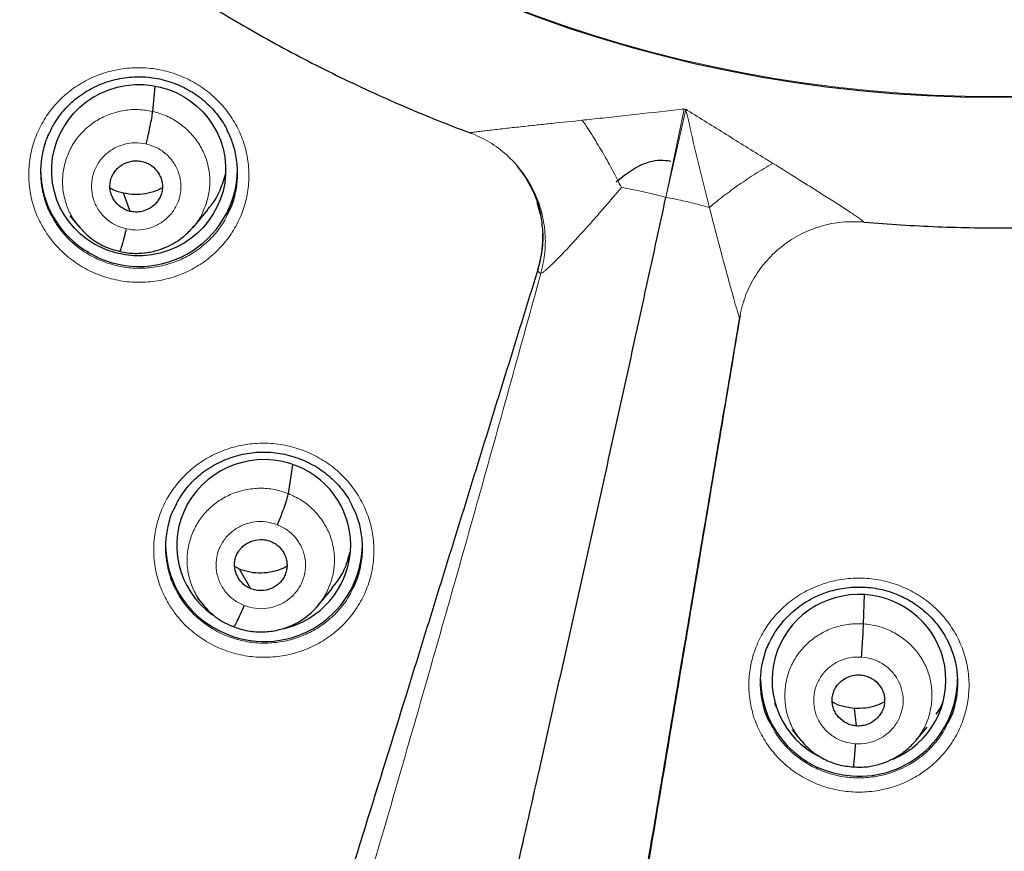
# Model space of a CAD drawing. Header units: millimetres. Extents: x 8 to 2385, y 12 to 2606.
# Tile 106 of 156: x 1042 to 1059, y 1826 to 1840. Entities that reach past the tile are written whole.
import ezdxf

# ---------------------------------------------------------------- set-up
doc = ezdxf.new("R2010")
doc.units = ezdxf.units.MM

msp = doc.modelspace()

# ---------------------------------------------------------------- linework, layer by layer
at = {"color": 7, "linetype": 'Continuous', "lineweight": 30}
for p, q in [((1044.79, 1838.882), (1044.829, 1839.315)), ((1050.258, 1838.516), (1050.279, 1838.509)), ((1052.79, 1837.665), (1052.938, 1837.787)), ((1051.48, 1837.105), (1051.427, 1837.313)), ((1043.36, 1837.082), (1043.512, 1836.898)), ((1045.492, 1836.886), (1045.738, 1837.184)), ((1051.481, 1837.115), (1051.485, 1837.095)), ((1043.504, 1836.907), (1043.521, 1836.89)), ((1043.523, 1836.893), (1043.517, 1836.901)), ((1045.488, 1836.89), (1045.465, 1836.865)), ((1051.437, 1836.153), (1051.438, 1836.157)), ((1047.131, 1832.285), (1047.207, 1832.782)), ((1046.289, 1830.98), (1046.204, 1831.024)), ((1046.484, 1830.641), (1046.289, 1830.98)), ((1047.64, 1830.35), (1047.886, 1830.648)), ((1045.558, 1830.488), (1045.664, 1830.36)), ((1057.058, 1830.036), (1057.072, 1830.541)), ((1055.523, 1828.668), (1055.556, 1828.595)), ((1056.937, 1828.273), (1056.901, 1828.576)), ((1057.96, 1828.021), (1058.154, 1828.255)), ((1055.824, 1828.207), (1055.977, 1828.022)), ((1057.976, 1828.04), (1057.958, 1828.022))]:
    msp.add_line(p, q, dxfattribs=at)
at = {"color": 252, "linetype": 'Continuous', "lineweight": 0}
for p, q in [((1053.647, 1837.399), (1053.963, 1838.924)), ((1053.647, 1837.399), (1053.99, 1838.918)), ((1053.963, 1838.924), (1053.977, 1838.923)), ((1053.99, 1838.918), (1053.977, 1838.923)), ((1050.267, 1838.514), (1050.258, 1838.517)), ((1057.062, 1836.974), (1057.064, 1836.974)), ((1043.545, 1836.865), (1043.523, 1836.893)), ((1044.217, 1836.463), (1044.069, 1836.512)), ((1051.436, 1836.165), (1051.436, 1836.173)), ((1051.436, 1836.172), (1051.436, 1836.173)), ((1051.436, 1836.172), (1051.436, 1836.165)), ((1051.436, 1836.165), (1051.437, 1836.153)), ((1051.438, 1836.157), (1051.439, 1836.149))]:
    msp.add_line(p, q, dxfattribs=at)
at = {"color": 7, "linetype": 'Continuous', "lineweight": 30, "flags": 128}
msp.add_lwpolyline([(1044.402, 1837.156), (1044.336, 1837.332), (1044.284, 1837.471)], dxfattribs=at)
at = {"color": 7, "linetype": 'Continuous', "lineweight": 30}
for centre, radius, start, end in [((1059.33, 1862.229), 23.103, 180.848, 359.152), ((1044.517, 1837.886), 1.663, 180.1987, 239.7164), ((1044.555, 1837.905), 1.699, 238.9438, 359.1498), ((1046.679, 1831.413), 1.669, 181.5997, 248.714), ((1046.715, 1831.427), 1.696, 247.7747, 359.2437), ((1056.96, 1829.09), 1.68, 180.4373, 266.6232), ((1056.993, 1829.094), 1.687, 265.5238, 359.4171)]:
    msp.add_arc(centre, radius, start, end, dxfattribs=at)
at = {"color": 252, "linetype": 'Continuous', "lineweight": 0}
for centre, radius, start, end in [((1059.329, 1862.269), 23.129, 185.2412, 354.9605), ((1059.81, 1862.9), 45.011, 269.5889, 349.5516), ((1049.588, 1836.712), 1.935, 343.0853, 11.4052)]:
    msp.add_arc(centre, radius, start, end, dxfattribs=at)
at = {"color": 7, "linetype": 'Continuous', "lineweight": 30}
msp.add_ellipse((1044.547, 1837.869), major_axis=(1.486, 0.226), ratio=0.983473, dxfattribs=at)
for centre, major_axis, ratio, start_param, end_param in [((1046.705, 1831.392), (1.489, 0.196), 0.985086, 1.055824, 3.95533), ((1046.705, 1831.392), (1.489, 0.196), 0.985086, 4.810866, 7.339009), ((1056.979, 1829.063), (1.5, 0.045), 0.987065, 1.471019, 4.214679), ((1056.979, 1829.063), (1.5, 0.045), 0.987065, 5.085835, 7.754204)]:
    msp.add_ellipse(centre, major_axis=major_axis, ratio=ratio, start_param=start_param, end_param=end_param, dxfattribs=at)
for points, knots in [([(1034.22, 1857.761), (1034.248, 1857.598), (1034.312, 1857.23), (1034.429, 1856.66), (1034.569, 1856.052), (1034.725, 1855.448), (1034.896, 1854.847), (1035.082, 1854.251), (1035.283, 1853.66), (1035.5, 1853.073), (1035.731, 1852.492), (1035.976, 1851.917), (1036.236, 1851.349), (1036.511, 1850.786), (1036.8, 1850.231), (1037.102, 1849.683), (1037.419, 1849.142), (1037.749, 1848.61), (1038.093, 1848.085), (1038.449, 1847.57), (1038.819, 1847.063), (1039.202, 1846.565), (1039.597, 1846.077), (1040.004, 1845.599), (1040.423, 1845.13), (1040.854, 1844.673), (1041.297, 1844.225), (1041.75, 1843.789), (1042.215, 1843.364), (1042.69, 1842.951), (1043.176, 1842.549), (1043.672, 1842.16), (1044.177, 1841.782), (1044.692, 1841.417), (1045.216, 1841.065), (1045.749, 1840.726), (1046.29, 1840.4), (1046.839, 1840.087), (1047.396, 1839.788), (1047.961, 1839.503), (1048.532, 1839.231), (1049.111, 1838.974), (1049.685, 1838.734), (1050.07, 1838.587), (1050.257, 1838.516)], [0, 0, 0, 0, 0.019059, 0.043002, 0.066946, 0.09089, 0.114834, 0.138778, 0.162723, 0.186668, 0.210614, 0.23456, 0.258507, 0.282454, 0.306402, 0.330351, 0.3543, 0.37825, 0.4022, 0.426151, 0.450103, 0.474056, 0.498009, 0.521963, 0.545918, 0.569873, 0.593829, 0.617786, 0.641744, 0.665702, 0.689661, 0.713621, 0.737582, 0.761543, 0.785505, 0.809467, 0.833431, 0.857394, 0.881359, 0.905324, 0.92929, 0.953256, 0.977222, 1, 1, 1, 1]), ([(1057.064, 1836.973), (1057.066, 1836.972), (1057.279, 1836.951), (1057.704, 1836.923), (1058.338, 1836.889), (1058.973, 1836.873), (1059.608, 1836.872), (1060.242, 1836.887), (1060.877, 1836.917), (1061.51, 1836.963), (1062.142, 1837.024), (1062.772, 1837.1), (1063.4, 1837.192), (1064.025, 1837.3), (1064.648, 1837.422), (1065.267, 1837.56), (1065.883, 1837.713), (1066.494, 1837.881), (1067.101, 1838.064), (1067.703, 1838.262), (1068.3, 1838.475), (1068.891, 1838.702), (1069.477, 1838.943), (1070.056, 1839.199), (1070.628, 1839.469), (1071.194, 1839.752), (1071.752, 1840.05), (1072.302, 1840.361), (1072.844, 1840.685), (1073.378, 1841.023), (1073.903, 1841.374), (1074.419, 1841.737), (1074.926, 1842.113), (1075.423, 1842.501), (1075.91, 1842.901), (1076.387, 1843.313), (1076.853, 1843.737), (1077.308, 1844.172), (1077.752, 1844.618), (1078.184, 1845.074), (1078.605, 1845.541), (1079.014, 1846.018), (1079.41, 1846.505), (1079.794, 1847.002), (1080.166, 1847.508), (1080.524, 1848.023), (1080.869, 1848.546), (1081.201, 1849.078), (1081.519, 1849.617), (1081.824, 1850.165), (1082.114, 1850.719), (1082.39, 1851.281), (1082.652, 1851.849), (1082.9, 1852.423), (1083.132, 1853.003), (1083.35, 1853.589), (1083.554, 1854.18), (1083.742, 1854.775), (1083.914, 1855.375), (1084.072, 1855.979), (1084.214, 1856.587), (1084.336, 1857.169), (1084.403, 1857.549), (1084.433, 1857.724)], [0, 0, 0, 0, 0.000196, 0.016906, 0.033617, 0.050328, 0.06704, 0.083751, 0.100462, 0.117173, 0.133884, 0.150595, 0.167306, 0.184017, 0.200728, 0.217438, 0.234149, 0.250859, 0.267569, 0.284279, 0.300988, 0.317698, 0.334407, 0.351115, 0.367824, 0.384532, 0.401239, 0.417946, 0.434653, 0.45136, 0.468066, 0.484771, 0.501476, 0.518181, 0.534885, 0.551589, 0.568292, 0.584995, 0.601697, 0.618399, 0.6351, 0.6518, 0.668501, 0.6852, 0.701899, 0.718598, 0.735296, 0.751994, 0.768691, 0.785388, 0.802084, 0.81878, 0.835475, 0.85217, 0.868864, 0.885558, 0.902252, 0.918945, 0.935638, 0.952331, 0.969023, 0.985715, 1, 1, 1, 1]), ([(1014.173, 1850.112), (1014.198, 1850.023), (1014.297, 1849.662), (1014.486, 1849.032), (1014.741, 1848.224), (1015.012, 1847.42), (1015.298, 1846.621), (1015.598, 1845.828), (1015.914, 1845.04), (1016.244, 1844.258), (1016.589, 1843.482), (1016.948, 1842.713), (1017.322, 1841.95), (1017.709, 1841.194), (1018.111, 1840.445), (1018.527, 1839.703), (1018.956, 1838.969), (1019.4, 1838.243), (1019.856, 1837.525), (1020.326, 1836.815), (1020.809, 1836.114), (1021.306, 1835.422), (1021.815, 1834.738), (1022.336, 1834.064), (1022.871, 1833.4), (1023.417, 1832.745), (1023.976, 1832.1), (1024.547, 1831.466), (1025.129, 1830.841), (1025.723, 1830.228), (1026.328, 1829.625), (1026.945, 1829.033), (1027.572, 1828.453), (1028.211, 1827.883), (1028.86, 1827.326), (1029.519, 1826.78), (1030.188, 1826.246), (1030.867, 1825.724), (1031.555, 1825.215), (1032.254, 1824.718), (1032.961, 1824.234), (1033.677, 1823.762), (1034.402, 1823.304), (1035.135, 1822.858), (1035.877, 1822.426), (1036.626, 1822.008), (1037.383, 1821.603), (1038.148, 1821.211), (1038.92, 1820.834), (1039.698, 1820.47), (1040.484, 1820.121), (1041.276, 1819.786), (1042.074, 1819.465), (1042.877, 1819.158), (1043.687, 1818.866), (1044.501, 1818.589), (1045.256, 1818.346), (1045.74, 1818.202), (1045.95, 1818.14)], [0, 0, 0, 0, 0.005926, 0.024077, 0.042228, 0.060378, 0.078529, 0.09668, 0.114831, 0.132982, 0.151133, 0.169284, 0.187435, 0.205587, 0.223738, 0.241889, 0.260041, 0.278193, 0.296344, 0.314496, 0.332648, 0.3508, 0.368952, 0.387104, 0.405257, 0.423409, 0.441562, 0.459714, 0.477867, 0.49602, 0.514172, 0.532325, 0.550478, 0.568632, 0.586785, 0.604938, 0.623092, 0.641245, 0.659399, 0.677552, 0.695706, 0.71386, 0.732014, 0.750168, 0.768322, 0.786477, 0.804631, 0.822785, 0.84094, 0.859094, 0.877249, 0.895404, 0.913558, 0.931713, 0.949868, 0.968023, 0.986178, 1, 1, 1, 1]), ([(1051.809, 1816.804), (1051.882, 1816.792), (1052.238, 1816.732), (1052.88, 1816.639), (1053.735, 1816.527), (1054.591, 1816.431), (1055.45, 1816.351), (1056.309, 1816.286), (1057.17, 1816.236), (1058.032, 1816.202), (1058.894, 1816.184), (1059.756, 1816.181), (1060.618, 1816.193), (1061.48, 1816.221), (1062.341, 1816.265), (1063.202, 1816.324), (1064.06, 1816.399), (1064.918, 1816.489), (1065.773, 1816.595), (1066.627, 1816.716), (1067.478, 1816.852), (1068.326, 1817.003), (1069.172, 1817.17), (1070.014, 1817.352), (1070.852, 1817.55), (1071.687, 1817.762), (1072.518, 1817.989), (1073.344, 1818.231), (1074.165, 1818.488), (1074.982, 1818.76), (1075.793, 1819.047), (1076.599, 1819.348), (1077.4, 1819.663), (1078.194, 1819.993), (1078.982, 1820.337), (1079.763, 1820.695), (1080.537, 1821.068), (1081.305, 1821.454), (1082.065, 1821.854), (1082.817, 1822.267), (1083.562, 1822.694), (1084.298, 1823.135), (1085.026, 1823.588), (1085.746, 1824.055), (1086.456, 1824.534), (1087.158, 1825.026), (1087.85, 1825.531), (1088.533, 1826.048), (1089.206, 1826.578), (1089.869, 1827.119), (1090.521, 1827.672), (1091.164, 1828.237), (1091.795, 1828.813), (1092.416, 1829.401), (1093.025, 1830), (1093.624, 1830.609), (1094.211, 1831.23), (1094.786, 1831.86), (1095.349, 1832.501), (1095.9, 1833.152), (1096.439, 1833.813), (1096.966, 1834.484), (1097.479, 1835.163), (1097.98, 1835.852), (1098.469, 1836.55), (1098.944, 1837.257), (1099.405, 1837.972), (1099.853, 1838.695), (1100.288, 1839.426), (1100.709, 1840.165), (1101.116, 1840.911), (1101.509, 1841.665), (1101.888, 1842.425), (1102.253, 1843.192), (1102.603, 1843.966), (1102.939, 1844.746), (1103.26, 1845.531), (1103.566, 1846.323), (1103.857, 1847.119), (1104.134, 1847.921), (1104.395, 1848.728), (1104.591, 1849.366), (1104.695, 1849.736), (1104.723, 1849.835)], [0, 0, 0, 0, 0.003229, 0.015789, 0.02835, 0.040911, 0.053472, 0.066033, 0.078594, 0.091155, 0.103716, 0.116277, 0.128838, 0.141399, 0.15396, 0.166521, 0.179082, 0.191643, 0.204204, 0.216765, 0.229326, 0.241887, 0.254448, 0.267009, 0.27957, 0.292131, 0.304692, 0.317252, 0.329813, 0.342374, 0.354935, 0.367495, 0.380056, 0.392617, 0.405177, 0.417738, 0.430298, 0.442859, 0.455419, 0.467979, 0.48054, 0.4931, 0.50566, 0.51822, 0.53078, 0.54334, 0.5559, 0.56846, 0.58102, 0.593579, 0.606139, 0.618699, 0.631258, 0.643818, 0.656377, 0.668936, 0.681496, 0.694055, 0.706614, 0.719173, 0.731732, 0.744291, 0.75685, 0.769409, 0.781968, 0.794526, 0.807085, 0.819643, 0.832202, 0.84476, 0.857319, 0.869877, 0.882435, 0.894993, 0.907552, 0.92011, 0.932668, 0.945226, 0.957784, 0.970341, 0.982899, 0.995457, 1, 1, 1, 1]), ([(1043.037, 1838.573), (1043.053, 1838.606), (1043.095, 1838.687), (1043.177, 1838.806), (1043.278, 1838.931), (1043.391, 1839.043), (1043.515, 1839.144), (1043.648, 1839.233), (1043.791, 1839.31), (1043.942, 1839.375), (1044.099, 1839.425), (1044.261, 1839.46), (1044.424, 1839.479), (1044.587, 1839.483), (1044.749, 1839.472), (1044.908, 1839.445), (1045.066, 1839.404), (1045.22, 1839.348), (1045.368, 1839.277), (1045.509, 1839.194), (1045.641, 1839.098), (1045.762, 1838.99), (1045.871, 1838.872), (1045.966, 1838.745), (1046.034, 1838.641), (1046.064, 1838.577), (1046.072, 1838.561)], [0, 0, 0, 0, 0.030253, 0.074455, 0.118168, 0.161215, 0.203879, 0.246968, 0.290555, 0.334481, 0.378553, 0.422521, 0.4662, 0.509479, 0.552238, 0.595104, 0.638364, 0.681933, 0.725689, 0.769471, 0.813112, 0.856508, 0.899534, 0.942448, 0.985804, 1, 1, 1, 1]), ([(1044.678, 1838.321), (1044.684, 1838.35), (1044.698, 1838.408), (1044.724, 1838.525), (1044.754, 1838.665), (1044.775, 1838.78), (1044.787, 1838.849), (1044.789, 1838.871), (1044.79, 1838.882)], [0, 0, 0, 0, 0.126535, 0.251799, 0.500759, 0.749307, 0.874087, 1, 1, 1, 1]), ([(1043.039, 1838.576), (1043.024, 1838.55), (1042.962, 1838.443), (1042.897, 1838.234), (1042.851, 1837.959), (1042.854, 1837.679), (1042.907, 1837.404), (1042.975, 1837.206), (1043.031, 1837.106), (1043.041, 1837.088)], [0, 0, 0, 0, 0.05813, 0.238685, 0.419067, 0.599448, 0.779658, 0.959867, 1, 1, 1, 1]), ([(1046.076, 1837.098), (1046.103, 1837.151), (1046.173, 1837.288), (1046.234, 1837.528), (1046.263, 1837.806), (1046.239, 1838.085), (1046.178, 1838.343), (1046.103, 1838.496), (1046.07, 1838.565)], [0, 0, 0, 0, 0.117907, 0.301091, 0.484274, 0.667319, 0.850364, 1, 1, 1, 1]), ([(1044.402, 1837.156), (1044.373, 1837.164), (1044.316, 1837.181), (1044.214, 1837.242), (1044.132, 1837.329), (1044.078, 1837.433), (1044.054, 1837.517), (1044.048, 1837.603), (1044.06, 1837.689), (1044.088, 1837.772), (1044.132, 1837.847), (1044.192, 1837.912), (1044.286, 1837.981), (1044.399, 1838.024), (1044.518, 1838.035), (1044.577, 1838.024), (1044.606, 1838.019)], [0, 0, 0, 0, 0.062683, 0.125228, 0.25021, 0.312845, 0.375204, 0.43753, 0.499992, 0.562456, 0.624788, 0.687152, 0.749789, 0.87477, 0.937315, 1, 1, 1, 1]), ([(1044.606, 1838.019), (1044.635, 1838.011), (1044.692, 1837.995), (1044.794, 1837.933), (1044.876, 1837.846), (1044.93, 1837.743), (1044.954, 1837.659), (1044.96, 1837.572), (1044.948, 1837.486), (1044.92, 1837.404), (1044.876, 1837.328), (1044.816, 1837.264), (1044.722, 1837.194), (1044.608, 1837.152), (1044.49, 1837.141), (1044.431, 1837.151), (1044.402, 1837.156)], [0, 0, 0, 0, 0.062683, 0.125228, 0.25021, 0.312845, 0.375204, 0.43753, 0.499991, 0.562455, 0.624787, 0.687151, 0.749788, 0.87477, 0.937315, 1, 1, 1, 1]), ([(1051.068, 1837.947), (1051.082, 1837.931), (1051.13, 1837.877), (1051.201, 1837.777), (1051.279, 1837.651), (1051.344, 1837.525), (1051.397, 1837.403), (1051.438, 1837.287), (1051.465, 1837.191), (1051.477, 1837.136), (1051.481, 1837.115)], [0, 0, 0, 0, 0.063719, 0.220582, 0.373455, 0.521397, 0.663081, 0.796961, 0.921803, 1, 1, 1, 1]), ([(1052.938, 1837.787), (1052.982, 1837.82), (1053.073, 1837.884), (1053.22, 1837.963), (1053.379, 1838.021), (1053.553, 1838.052), (1053.67, 1838.035), (1053.73, 1838.026)], [0, 0, 0, 0, 0.194665, 0.391628, 0.58669, 0.788544, 1, 1, 1, 1]), ([(1045.733, 1837.188), (1045.755, 1837.212), (1045.847, 1837.311), (1045.96, 1837.52), (1046.019, 1837.712), (1046.048, 1837.807)], [0, 0, 0, 0, 0.137602, 0.572315, 1, 1, 1, 1]), ([(1044.284, 1837.471), (1044.222, 1837.487), (1044.141, 1837.507), (1044.07, 1837.55), (1044.054, 1837.56)], [0, 0, 0, 0, 0.76707, 1, 1, 1, 1]), ([(1044.956, 1837.564), (1044.92, 1837.546), (1044.828, 1837.498), (1044.665, 1837.457), (1044.473, 1837.438), (1044.347, 1837.46), (1044.284, 1837.471)], [0, 0, 0, 0, 0.174803, 0.450188, 0.724785, 1, 1, 1, 1]), ([(1048.549, 1814.833), (1048.689, 1815.429), (1048.968, 1816.622), (1049.387, 1818.423), (1049.805, 1820.231), (1050.222, 1822.045), (1050.637, 1823.861), (1051.049, 1825.678), (1051.447, 1827.443), (1051.831, 1829.155), (1052.201, 1830.813), (1052.568, 1832.47), (1052.932, 1834.121), (1053.292, 1835.766), (1053.529, 1836.855), (1053.647, 1837.399)], [0, 0, 0, 0, 0.080062, 0.160166, 0.240259, 0.32034, 0.40043, 0.480459, 0.560377, 0.633581, 0.706792, 0.780071, 0.853439, 0.926789, 1, 1, 1, 1]), ([(1051.48, 1837.104), (1051.496, 1837.007), (1051.531, 1836.802), (1051.517, 1836.48), (1051.464, 1836.265), (1051.438, 1836.157)], [0, 0, 0, 0, 0.306608, 0.653304, 1, 1, 1, 1]), ([(1043.521, 1836.89), (1043.564, 1836.842), (1043.654, 1836.741), (1043.824, 1836.619), (1044.015, 1836.519), (1044.154, 1836.484), (1044.223, 1836.467)], [0, 0, 0, 0, 0.2299689, 0.4875277, 0.7439706, 1, 1, 1, 1]), ([(1044.223, 1836.466), (1044.267, 1836.457), (1044.353, 1836.439), (1044.521, 1836.428), (1044.715, 1836.443), (1044.922, 1836.496), (1045.096, 1836.57), (1045.237, 1836.655), (1045.347, 1836.742), (1045.43, 1836.822), (1045.474, 1836.874), (1045.494, 1836.897)], [0, 0, 0, 0, 0.0957193, 0.1866843, 0.3550033, 0.505871, 0.6392731, 0.7552187, 0.8538539, 0.9353817, 1, 1, 1, 1]), ([(1044.33, 1836.855), (1044.316, 1836.798), (1044.289, 1836.684), (1044.254, 1836.556), (1044.231, 1836.481), (1044.226, 1836.475), (1044.224, 1836.474)], [0, 0, 0, 0, 0.289428, 0.582095, 0.874806, 1, 1, 1, 1]), ([(1051.518, 1836.73), (1051.52, 1836.745), (1051.522, 1836.763), (1051.52, 1836.782), (1051.519, 1836.786)], [0, 0, 0, 0, 0.775146, 1, 1, 1, 1]), ([(1051.437, 1836.153), (1051.057, 1834.928), (1050.299, 1832.476), (1049.069, 1828.507), (1047.753, 1824.264), (1046.816, 1821.251), (1046.351, 1819.753)], [0, 0, 0, 0, 0.223519, 0.447046, 0.72523, 1, 1, 1, 1]), ([(1054.927, 1835.362), (1054.715, 1834.099), (1054.292, 1831.571), (1053.606, 1827.479), (1052.871, 1823.1), (1052.348, 1819.988), (1052.088, 1818.439)], [0, 0, 0, 0, 0.223343, 0.446693, 0.724658, 1, 1, 1, 1]), ([(1045.192, 1832.093), (1045.209, 1832.127), (1045.252, 1832.209), (1045.334, 1832.33), (1045.436, 1832.454), (1045.549, 1832.566), (1045.673, 1832.667), (1045.806, 1832.755), (1045.949, 1832.832), (1046.101, 1832.896), (1046.258, 1832.946), (1046.419, 1832.981), (1046.582, 1833), (1046.745, 1833.004), (1046.907, 1832.992), (1047.067, 1832.966), (1047.224, 1832.924), (1047.378, 1832.868), (1047.526, 1832.798), (1047.667, 1832.715), (1047.799, 1832.619), (1047.919, 1832.511), (1048.028, 1832.394), (1048.123, 1832.267), (1048.191, 1832.163), (1048.221, 1832.099), (1048.228, 1832.084)], [0, 0, 0, 0, 0.031518, 0.075687, 0.119363, 0.162371, 0.204989, 0.248025, 0.291558, 0.335425, 0.379436, 0.423336, 0.466943, 0.510145, 0.552826, 0.595616, 0.638805, 0.682306, 0.725998, 0.769721, 0.813304, 0.856644, 0.899619, 0.942488, 0.985805, 1, 1, 1, 1]), ([(1046.944, 1831.748), (1046.966, 1831.804), (1047.012, 1831.915), (1047.071, 1832.078), (1047.116, 1832.213), (1047.126, 1832.261), (1047.131, 1832.285)], [0, 0, 0, 0, 0.251684, 0.500905, 0.7493, 1, 1, 1, 1]), ([(1045.194, 1832.096), (1045.18, 1832.071), (1045.118, 1831.966), (1045.054, 1831.759), (1045.007, 1831.484), (1045.009, 1831.204), (1045.063, 1830.931), (1045.13, 1830.733), (1045.186, 1830.633), (1045.197, 1830.614)], [0, 0, 0, 0, 0.055362, 0.236396, 0.417226, 0.598056, 0.778633, 0.959209, 1, 1, 1, 1]), ([(1048.233, 1830.627), (1048.26, 1830.679), (1048.329, 1830.814), (1048.389, 1831.052), (1048.419, 1831.33), (1048.396, 1831.608), (1048.335, 1831.865), (1048.26, 1832.018), (1048.226, 1832.087)], [0, 0, 0, 0, 0.1149105, 0.2986671, 0.4824231, 0.6659923, 0.8495603, 1, 1, 1, 1]), ([(1046.484, 1830.641), (1046.457, 1830.653), (1046.403, 1830.678), (1046.313, 1830.754), (1046.245, 1830.852), (1046.209, 1830.963), (1046.198, 1831.049), (1046.206, 1831.135), (1046.232, 1831.219), (1046.273, 1831.295), (1046.329, 1831.363), (1046.398, 1831.418), (1046.502, 1831.472), (1046.621, 1831.497), (1046.74, 1831.489), (1046.796, 1831.471), (1046.825, 1831.461)], [0, 0, 0, 0, 0.062684, 0.125227, 0.250207, 0.312844, 0.375207, 0.437538, 0.500001, 0.562465, 0.624794, 0.687158, 0.749794, 0.874774, 0.937316, 1, 1, 1, 1]), ([(1046.825, 1831.461), (1046.852, 1831.449), (1046.905, 1831.424), (1046.996, 1831.348), (1047.064, 1831.25), (1047.1, 1831.139), (1047.111, 1831.053), (1047.102, 1830.967), (1047.077, 1830.883), (1047.036, 1830.806), (1046.98, 1830.739), (1046.911, 1830.684), (1046.806, 1830.63), (1046.688, 1830.605), (1046.569, 1830.612), (1046.512, 1830.631), (1046.484, 1830.641)], [0, 0, 0, 0, 0.062684, 0.125226, 0.250206, 0.312843, 0.375206, 0.437537, 0.5, 0.562463, 0.624793, 0.687156, 0.749793, 0.874773, 0.937316, 1, 1, 1, 1]), ([(1047.88, 1830.652), (1047.915, 1830.693), (1048.017, 1830.811), (1048.127, 1831.022), (1048.174, 1831.196), (1048.195, 1831.273)], [0, 0, 0, 0, 0.228193, 0.662089, 1, 1, 1, 1]), ([(1047.105, 1831.028), (1047.082, 1831.015), (1047.003, 1830.971), (1046.853, 1830.93), (1046.663, 1830.907), (1046.47, 1830.919), (1046.35, 1830.96), (1046.289, 1830.98)], [0, 0, 0, 0, 0.095389, 0.321952, 0.548231, 0.773861, 1, 1, 1, 1]), ([(1055.458, 1829.759), (1055.476, 1829.794), (1055.519, 1829.875), (1055.602, 1829.995), (1055.704, 1830.118), (1055.819, 1830.232), (1055.944, 1830.336), (1056.08, 1830.427), (1056.224, 1830.505), (1056.373, 1830.568), (1056.528, 1830.617), (1056.686, 1830.651), (1056.848, 1830.67), (1057.012, 1830.674), (1057.177, 1830.664), (1057.34, 1830.638), (1057.499, 1830.597), (1057.652, 1830.541), (1057.798, 1830.472), (1057.936, 1830.39), (1058.065, 1830.295), (1058.186, 1830.187), (1058.297, 1830.069), (1058.394, 1829.94), (1058.463, 1829.836), (1058.493, 1829.773), (1058.5, 1829.758)], [0, 0, 0, 0, 0.032078, 0.07507, 0.11843, 0.162071, 0.20587, 0.249656, 0.29327, 0.336606, 0.379533, 0.422265, 0.465383, 0.508827, 0.552473, 0.596165, 0.63973, 0.683068, 0.726044, 0.768669, 0.811659, 0.855114, 0.898884, 0.942782, 0.98655, 1, 1, 1, 1]), ([(1045.657, 1830.368), (1045.693, 1830.326), (1045.766, 1830.243), (1045.894, 1830.138), (1046.034, 1830.049), (1046.135, 1830.009), (1046.186, 1829.988)], [0, 0, 0, 0, 0.251039, 0.501267, 0.750728, 1, 1, 1, 1]), ([(1046.186, 1829.988), (1046.233, 1829.971), (1046.325, 1829.937), (1046.509, 1829.9), (1046.727, 1829.891), (1046.966, 1829.928), (1047.17, 1829.996), (1047.338, 1830.084), (1047.47, 1830.179), (1047.572, 1830.27), (1047.626, 1830.333), (1047.65, 1830.361)], [0, 0, 0, 0, 0.093311, 0.182201, 0.347421, 0.496585, 0.629565, 0.746358, 0.847029, 0.931545, 1, 1, 1, 1]), ([(1046.365, 1830.354), (1046.342, 1830.3), (1046.296, 1830.192), (1046.238, 1830.071), (1046.2, 1830.001), (1046.192, 1829.997), (1046.189, 1829.996)], [0, 0, 0, 0, 0.289275, 0.581675, 0.874128, 1, 1, 1, 1]), ([(1057.023, 1829.464), (1057.027, 1829.525), (1057.036, 1829.645), (1057.047, 1829.818), (1057.055, 1829.962), (1057.057, 1830.011), (1057.058, 1830.036)], [0, 0, 0, 0, 0.251718, 0.50092, 0.749289, 1, 1, 1, 1]), ([(1055.448, 1828.322), (1055.437, 1828.343), (1055.379, 1828.445), (1055.319, 1828.648), (1055.275, 1828.923), (1055.28, 1829.204), (1055.338, 1829.476), (1055.4, 1829.665), (1055.455, 1829.754), (1055.46, 1829.763)], [0, 0, 0, 0, 0.047051, 0.233554, 0.420044, 0.606534, 0.792852, 0.97917, 1, 1, 1, 1]), ([(1058.5, 1829.765), (1058.538, 1829.68), (1058.615, 1829.509), (1058.674, 1829.235), (1058.687, 1828.956), (1058.648, 1828.679), (1058.588, 1828.464), (1058.527, 1828.351), (1058.51, 1828.32)], [0, 0, 0, 0, 0.185946, 0.371892, 0.557772, 0.743652, 0.929323, 1, 1, 1, 1]), ([(1056.937, 1828.273), (1056.908, 1828.277), (1056.849, 1828.284), (1056.738, 1828.328), (1056.643, 1828.401), (1056.574, 1828.495), (1056.536, 1828.574), (1056.517, 1828.659), (1056.514, 1828.746), (1056.529, 1828.831), (1056.56, 1828.912), (1056.609, 1828.985), (1056.691, 1829.069), (1056.796, 1829.128), (1056.911, 1829.157), (1056.971, 1829.156), (1057.001, 1829.156)], [0, 0, 0, 0, 0.062684, 0.125226, 0.250206, 0.312844, 0.375207, 0.437537, 0.500001, 0.562464, 0.624794, 0.687158, 0.749795, 0.874774, 0.937316, 1, 1, 1, 1]), ([(1057.001, 1829.156), (1057.03, 1829.152), (1057.089, 1829.145), (1057.2, 1829.1), (1057.295, 1829.027), (1057.365, 1828.934), (1057.402, 1828.855), (1057.422, 1828.77), (1057.424, 1828.683), (1057.409, 1828.598), (1057.378, 1828.517), (1057.329, 1828.444), (1057.247, 1828.36), (1057.142, 1828.301), (1057.027, 1828.272), (1056.967, 1828.272), (1056.937, 1828.273)], [0, 0, 0, 0, 0.0626841, 0.1252262, 0.2502053, 0.3128423, 0.3752059, 0.4375362, 0.4999997, 0.5624631, 0.6247931, 0.6871565, 0.7497937, 0.8747736, 0.937316, 1, 1, 1, 1]), ([(1056.901, 1828.576), (1056.838, 1828.585), (1056.712, 1828.601), (1056.583, 1828.646), (1056.524, 1828.684), (1056.519, 1828.688)], [0, 0, 0, 0, 0.4749891, 0.948905, 1, 1, 1, 1]), ([(1057.421, 1828.691), (1057.374, 1828.668), (1057.27, 1828.616), (1057.092, 1828.574), (1056.965, 1828.576), (1056.901, 1828.576)], [0, 0, 0, 0, 0.2938287, 0.6465151, 1, 1, 1, 1]), ([(1058.311, 1828.475), (1058.34, 1828.515), (1058.39, 1828.583), (1058.416, 1828.661), (1058.427, 1828.692)], [0, 0, 0, 0, 0.606532, 1, 1, 1, 1]), ([(1055.968, 1828.034), (1056.028, 1827.968), (1056.148, 1827.838), (1056.373, 1827.695), (1056.62, 1827.594), (1056.795, 1827.575), (1056.882, 1827.566)], [0, 0, 0, 0, 0.251239, 0.501795, 0.751162, 1, 1, 1, 1]), ([(1056.882, 1827.566), (1056.965, 1827.564), (1057.121, 1827.56), (1057.337, 1827.61), (1057.518, 1827.679), (1057.664, 1827.76), (1057.778, 1827.842), (1057.863, 1827.916), (1057.925, 1827.979), (1057.956, 1828.016), (1057.969, 1828.031)], [0, 0, 0, 0, 0.2012869, 0.380235, 0.537539, 0.673172, 0.7870626, 0.8792661, 0.950022, 1, 1, 1, 1]), ([(1056.915, 1827.965), (1056.911, 1827.906), (1056.902, 1827.79), (1056.892, 1827.658), (1056.884, 1827.581), (1056.883, 1827.575), (1056.882, 1827.574)], [0, 0, 0, 0, 0.290488, 0.584175, 0.877921, 1, 1, 1, 1])]:
    msp.add_open_spline(points, degree=3, knots=knots, dxfattribs=at)
at = {"color": 252, "linetype": 'Continuous', "lineweight": 0}
for points, knots in [([(1042.936, 1836.813), (1042.897, 1836.879), (1042.805, 1837.036), (1042.707, 1837.306), (1042.649, 1837.614), (1042.645, 1837.928), (1042.695, 1838.237), (1042.799, 1838.534), (1042.951, 1838.809), (1043.149, 1839.055), (1043.387, 1839.266), (1043.659, 1839.434), (1043.955, 1839.555), (1044.268, 1839.626), (1044.59, 1839.645), (1044.91, 1839.61), (1045.219, 1839.524), (1045.51, 1839.388), (1045.74, 1839.23), (1045.916, 1839.07), (1046.074, 1838.894), (1046.228, 1838.664), (1046.358, 1838.376), (1046.435, 1838.071), (1046.459, 1837.759), (1046.429, 1837.447), (1046.346, 1837.145), (1046.211, 1836.86), (1046.03, 1836.602), (1045.806, 1836.378), (1045.546, 1836.193), (1045.258, 1836.054), (1044.95, 1835.963), (1044.631, 1835.925), (1044.309, 1835.939), (1043.995, 1836.007), (1043.696, 1836.124), (1043.421, 1836.288), (1043.209, 1836.47), (1043.049, 1836.648), (1042.974, 1836.758), (1042.936, 1836.813)], [0, 0, 0, 0, 0.019694, 0.046513, 0.073332, 0.100175, 0.127018, 0.153885, 0.180753, 0.207636, 0.234518, 0.261399, 0.28828, 0.315145, 0.342009, 0.368848, 0.395686, 0.422503, 0.449319, 0.46603, 0.482741, 0.509574, 0.536407, 0.56324, 0.590073, 0.616923, 0.643774, 0.670648, 0.697522, 0.724406, 0.75129, 0.778167, 0.805044, 0.831901, 0.858758, 0.885589, 0.912419, 0.939231, 0.966043, 0.983021, 1, 1, 1, 1]), ([(1043.517, 1836.901), (1043.484, 1836.939), (1043.399, 1837.04), (1043.307, 1837.235), (1043.24, 1837.471), (1043.226, 1837.715), (1043.259, 1837.958), (1043.338, 1838.189), (1043.461, 1838.402), (1043.626, 1838.586), (1043.825, 1838.735), (1044.05, 1838.843), (1044.292, 1838.905), (1044.543, 1838.925), (1044.708, 1838.896), (1044.79, 1838.882)], [0, 0, 0, 0, 0.048123, 0.127463, 0.206735, 0.285964, 0.365298, 0.444634, 0.523866, 0.603139, 0.682478, 0.761828, 0.841205, 0.920548, 1, 1, 1, 1]), ([(1044.79, 1838.882), (1044.871, 1838.859), (1045.031, 1838.813), (1045.248, 1838.687), (1045.437, 1838.525), (1045.591, 1838.331), (1045.702, 1838.111), (1045.767, 1837.874), (1045.782, 1837.63), (1045.749, 1837.387), (1045.668, 1837.157), (1045.579, 1836.988), (1045.505, 1836.909), (1045.488, 1836.89)], [0, 0, 0, 0, 0.097074, 0.194017, 0.291001, 0.38795, 0.484887, 0.581741, 0.678543, 0.775473, 0.872405, 0.969211, 1, 1, 1, 1]), ([(1053.959, 1838.924), (1053.957, 1838.924), (1053.948, 1838.925), (1053.938, 1838.923), (1053.671, 1838.893), (1053.279, 1838.847), (1052.755, 1838.79), (1052.44, 1838.756), (1052.256, 1838.736), (1052.204, 1838.731)], [0, 0, 0, 0, 0.003682, 0.015022, 0.017247, 0.462378, 0.686178, 0.910436, 1, 1, 1, 1]), ([(1054.397, 1837.224), (1054.384, 1837.276), (1054.34, 1837.45), (1054.265, 1837.749), (1054.176, 1838.122), (1054.084, 1838.493), (1054.036, 1838.755), (1053.996, 1838.888), (1053.996, 1838.907), (1053.989, 1838.912), (1053.987, 1838.914)], [0, 0, 0, 0, 0.091796, 0.309477, 0.528039, 0.7489, 0.9704, 0.985089, 0.995574, 1, 1, 1, 1]), ([(1053.994, 1838.916), (1053.996, 1838.916), (1054.004, 1838.913), (1054.012, 1838.906), (1054.242, 1838.764), (1054.578, 1838.553), (1055.024, 1838.276), (1055.293, 1838.11), (1055.448, 1838.013), (1055.493, 1837.986)], [0, 0, 0, 0, 0.003682, 0.015022, 0.017247, 0.462378, 0.686178, 0.910436, 1, 1, 1, 1]), ([(1052.204, 1838.731), (1052.031, 1838.712), (1051.77, 1838.685), (1051.427, 1838.648), (1051.163, 1838.62), (1050.942, 1838.596), (1050.766, 1838.576), (1050.643, 1838.562), (1050.532, 1838.549), (1050.433, 1838.537), (1050.356, 1838.527), (1050.304, 1838.52), (1050.277, 1838.516), (1050.27, 1838.515), (1050.267, 1838.514)], [0, 0, 0, 0, 0.227347, 0.342116, 0.457386, 0.584174, 0.648524, 0.713315, 0.770399, 0.828257, 0.890642, 0.93324, 0.976984, 1, 1, 1, 1]), ([(1052.204, 1838.731), (1052.266, 1838.637), (1052.391, 1838.448), (1052.569, 1838.151), (1052.735, 1837.854), (1052.831, 1837.664), (1052.878, 1837.568)], [0, 0, 0, 0, 0.250001, 0.500001, 0.750001, 1, 1, 1, 1]), ([(1044.33, 1836.855), (1044.266, 1836.875), (1044.137, 1836.914), (1043.971, 1837.033), (1043.842, 1837.186), (1043.757, 1837.368), (1043.724, 1837.564), (1043.743, 1837.762), (1043.815, 1837.948), (1043.933, 1838.109), (1044.09, 1838.235), (1044.275, 1838.316), (1044.477, 1838.351), (1044.611, 1838.331), (1044.678, 1838.321)], [0, 0, 0, 0, 0.083333, 0.166663, 0.249997, 0.333334, 0.416662, 0.499996, 0.583328, 0.666659, 0.749994, 0.833329, 0.916664, 1, 1, 1, 1]), ([(1044.678, 1838.321), (1044.742, 1838.301), (1044.871, 1838.261), (1045.036, 1838.142), (1045.166, 1837.989), (1045.251, 1837.808), (1045.284, 1837.611), (1045.265, 1837.414), (1045.193, 1837.228), (1045.075, 1837.066), (1044.918, 1836.94), (1044.732, 1836.859), (1044.531, 1836.824), (1044.397, 1836.845), (1044.33, 1836.855)], [0, 0, 0, 0, 0.083336, 0.16667, 0.250004, 0.333338, 0.416671, 0.500003, 0.583332, 0.666667, 0.750002, 0.833337, 0.916667, 1, 1, 1, 1]), ([(1055.493, 1837.986), (1055.639, 1837.895), (1055.859, 1837.758), (1056.147, 1837.578), (1056.366, 1837.44), (1056.547, 1837.325), (1056.69, 1837.233), (1056.788, 1837.169), (1056.875, 1837.112), (1056.951, 1837.06), (1057.008, 1837.02), (1057.043, 1836.993), (1057.059, 1836.979), (1057.061, 1836.976), (1057.062, 1836.974)], [0, 0, 0, 0, 0.227347, 0.342116, 0.457386, 0.584174, 0.648524, 0.713315, 0.770399, 0.828257, 0.890642, 0.93324, 0.976984, 1, 1, 1, 1]), ([(1051.49, 1836.093), (1051.49, 1836.093), (1051.493, 1836.091), (1051.505, 1836.093), (1051.53, 1836.109), (1051.568, 1836.138), (1051.621, 1836.186), (1051.698, 1836.259), (1051.781, 1836.343), (1051.868, 1836.431), (1051.997, 1836.568), (1052.156, 1836.74), (1052.343, 1836.948), (1052.52, 1837.15), (1052.699, 1837.357), (1052.819, 1837.497), (1052.878, 1837.568), (1052.878, 1837.568)], [0, 0, 0, 0, 0.000024, 0.048705, 0.098899, 0.12362, 0.189736, 0.258226, 0.310537, 0.372985, 0.436053, 0.565389, 0.672398, 0.780202, 0.889869, 0.999976, 1, 1, 1, 1]), ([(1052.878, 1837.568), (1052.938, 1837.558), (1053.092, 1837.532), (1053.352, 1837.477), (1053.551, 1837.425), (1053.647, 1837.399)], [0, 0, 0, 0, 0.24172, 0.631096, 1, 1, 1, 1]), ([(1054.397, 1837.224), (1054.342, 1837.24), (1054.197, 1837.281), (1053.945, 1837.342), (1053.745, 1837.381), (1053.647, 1837.399)], [0, 0, 0, 0, 0.24172, 0.631096, 1, 1, 1, 1]), ([(1043.041, 1837.088), (1043.064, 1837.046), (1043.113, 1836.951), (1043.213, 1836.816), (1043.354, 1836.656), (1043.545, 1836.494), (1043.79, 1836.346), (1044.057, 1836.242), (1044.245, 1836.201), (1044.435, 1836.177), (1044.627, 1836.169), (1044.913, 1836.202), (1045.188, 1836.283), (1045.446, 1836.407), (1045.678, 1836.572), (1045.876, 1836.773), (1046.01, 1836.952), (1046.062, 1837.067), (1046.076, 1837.098)], [0, 0, 0, 0, 0.0389048, 0.0870455, 0.1351861, 0.2111935, 0.2872008, 0.3632078, 0.439215, 0.4393715, 0.5155227, 0.5916742, 0.6678902, 0.7441066, 0.8203465, 0.8965866, 0.9727991, 1, 1, 1, 1]), ([(1054.916, 1835.317), (1054.916, 1835.317), (1054.916, 1835.315), (1054.914, 1835.32), (1054.906, 1835.344), (1054.894, 1835.385), (1054.876, 1835.448), (1054.848, 1835.545), (1054.818, 1835.654), (1054.785, 1835.77), (1054.736, 1835.947), (1054.675, 1836.17), (1054.604, 1836.436), (1054.535, 1836.693), (1054.466, 1836.956), (1054.42, 1837.135), (1054.397, 1837.224), (1054.397, 1837.224)], [0, 0, 0, 0, 0.000024, 0.048705, 0.098899, 0.12362, 0.189736, 0.258226, 0.310537, 0.372985, 0.436053, 0.565389, 0.672398, 0.780202, 0.889869, 0.999976, 1, 1, 1, 1]), ([(1051.436, 1836.165), (1051.443, 1836.186), (1051.47, 1836.279), (1051.511, 1836.467), (1051.515, 1836.636), (1051.518, 1836.73)], [0, 0, 0, 0, 0.116493, 0.506556, 1, 1, 1, 1]), ([(1051.49, 1836.093), (1051.318, 1835.466), (1050.973, 1834.212), (1050.447, 1832.328), (1049.917, 1830.447), (1049.381, 1828.57), (1048.841, 1826.697), (1048.307, 1824.866), (1047.78, 1823.078), (1047.261, 1821.335), (1046.741, 1819.605), (1046.22, 1817.887), (1045.871, 1816.754), (1045.697, 1816.188)], [0, 0, 0, 0, 0.094218, 0.188263, 0.281988, 0.375475, 0.468829, 0.562137, 0.650032, 0.737764, 0.825344, 0.912777, 1, 1, 1, 1]), ([(1051.439, 1836.149), (1051.445, 1836.13), (1051.456, 1836.091), (1051.479, 1836.092), (1051.49, 1836.093)], [0, 0, 0, 0, 0.496712, 1, 1, 1, 1]), ([(1054.916, 1835.317), (1054.808, 1834.675), (1054.592, 1833.392), (1054.267, 1831.462), (1053.942, 1829.535), (1053.618, 1827.61), (1053.294, 1825.688), (1052.977, 1823.808), (1052.668, 1821.97), (1052.366, 1820.178), (1052.066, 1818.398), (1051.768, 1816.63), (1051.571, 1815.462), (1051.473, 1814.879)], [0, 0, 0, 0, 0.094218, 0.188263, 0.281988, 0.375475, 0.468829, 0.562137, 0.650032, 0.737764, 0.825344, 0.912777, 1, 1, 1, 1]), ([(1045.09, 1830.341), (1045.051, 1830.407), (1044.96, 1830.562), (1044.863, 1830.831), (1044.805, 1831.138), (1044.802, 1831.451), (1044.853, 1831.76), (1044.957, 1832.056), (1045.109, 1832.331), (1045.309, 1832.577), (1045.547, 1832.787), (1045.819, 1832.954), (1046.115, 1833.075), (1046.429, 1833.145), (1046.75, 1833.163), (1047.07, 1833.128), (1047.379, 1833.042), (1047.669, 1832.906), (1047.899, 1832.749), (1048.075, 1832.589), (1048.232, 1832.413), (1048.386, 1832.183), (1048.515, 1831.896), (1048.592, 1831.592), (1048.616, 1831.28), (1048.585, 1830.969), (1048.502, 1830.667), (1048.366, 1830.383), (1048.184, 1830.125), (1047.96, 1829.902), (1047.7, 1829.717), (1047.411, 1829.579), (1047.103, 1829.489), (1046.784, 1829.451), (1046.462, 1829.466), (1046.148, 1829.533), (1045.85, 1829.65), (1045.576, 1829.815), (1045.363, 1829.996), (1045.203, 1830.175), (1045.127, 1830.286), (1045.09, 1830.341)], [0, 0, 0, 0, 0.019416, 0.046239, 0.073063, 0.099922, 0.12678, 0.153668, 0.180557, 0.207455, 0.234354, 0.26124, 0.288126, 0.314982, 0.341837, 0.368657, 0.395477, 0.422274, 0.44907, 0.465751, 0.482433, 0.509278, 0.536123, 0.562967, 0.589811, 0.61668, 0.643549, 0.670443, 0.697337, 0.724234, 0.751132, 0.778009, 0.804887, 0.831731, 0.858575, 0.885386, 0.912197, 0.93899, 0.965783, 0.982892, 1, 1, 1, 1]), ([(1045.67, 1830.362), (1045.646, 1830.387), (1045.568, 1830.474), (1045.476, 1830.652), (1045.4, 1830.885), (1045.374, 1831.128), (1045.398, 1831.371), (1045.47, 1831.605), (1045.585, 1831.822), (1045.741, 1832.013), (1045.933, 1832.17), (1046.153, 1832.286), (1046.393, 1832.359), (1046.643, 1832.384), (1046.894, 1832.365), (1047.052, 1832.311), (1047.131, 1832.285)], [0, 0, 0, 0, 0.0314392, 0.105967, 0.180485, 0.2549403, 0.3293563, 0.4038701, 0.478384, 0.5527999, 0.627255, 0.7017728, 0.7763004, 0.8508542, 0.9253756, 1, 1, 1, 1]), ([(1047.131, 1832.285), (1047.207, 1832.25), (1047.359, 1832.181), (1047.552, 1832.023), (1047.713, 1831.835), (1047.834, 1831.62), (1047.909, 1831.386), (1047.935, 1831.143), (1047.911, 1830.9), (1047.838, 1830.667), (1047.746, 1830.482), (1047.665, 1830.389), (1047.638, 1830.357)], [0, 0, 0, 0, 0.105332, 0.210519, 0.315751, 0.420947, 0.526129, 0.631222, 0.73626, 0.841436, 0.946612, 1, 1, 1, 1]), ([(1046.365, 1830.354), (1046.305, 1830.384), (1046.184, 1830.443), (1046.039, 1830.585), (1045.936, 1830.756), (1045.881, 1830.947), (1045.879, 1831.146), (1045.931, 1831.338), (1046.031, 1831.51), (1046.174, 1831.652), (1046.349, 1831.752), (1046.545, 1831.804), (1046.75, 1831.808), (1046.879, 1831.768), (1046.944, 1831.748)], [0, 0, 0, 0, 0.083333, 0.166663, 0.249997, 0.333332, 0.416664, 0.499997, 0.583327, 0.666661, 0.749995, 0.83333, 0.916664, 1, 1, 1, 1]), ([(1046.944, 1831.748), (1047.004, 1831.718), (1047.125, 1831.659), (1047.269, 1831.517), (1047.373, 1831.346), (1047.428, 1831.155), (1047.429, 1830.956), (1047.378, 1830.764), (1047.278, 1830.591), (1047.135, 1830.45), (1046.96, 1830.35), (1046.763, 1830.298), (1046.558, 1830.294), (1046.43, 1830.334), (1046.365, 1830.354)], [0, 0, 0, 0, 0.083335, 0.166669, 0.250002, 0.333336, 0.416669, 0.499998, 0.58333, 0.666661, 0.749995, 0.833329, 0.916665, 1, 1, 1, 1]), ([(1057.994, 1827.417), (1058.058, 1827.459), (1058.21, 1827.56), (1058.418, 1827.759), (1058.609, 1828.01), (1058.752, 1828.29), (1058.846, 1828.589), (1058.886, 1828.899), (1058.873, 1829.212), (1058.805, 1829.518), (1058.686, 1829.809), (1058.518, 1830.076), (1058.306, 1830.312), (1058.057, 1830.51), (1057.777, 1830.664), (1057.474, 1830.77), (1057.158, 1830.826), (1056.836, 1830.829), (1056.559, 1830.786), (1056.329, 1830.718), (1056.108, 1830.628), (1055.867, 1830.488), (1055.622, 1830.286), (1055.416, 1830.045), (1055.254, 1829.776), (1055.141, 1829.483), (1055.08, 1829.176), (1055.073, 1828.863), (1055.12, 1828.553), (1055.221, 1828.256), (1055.371, 1827.979), (1055.567, 1827.73), (1055.803, 1827.517), (1056.073, 1827.346), (1056.368, 1827.221), (1056.68, 1827.147), (1057.001, 1827.123), (1057.321, 1827.153), (1057.593, 1827.225), (1057.818, 1827.316), (1057.935, 1827.383), (1057.994, 1827.417)], [0, 0, 0, 0, 0.019416, 0.046239, 0.073063, 0.099922, 0.12678, 0.153668, 0.180557, 0.207455, 0.234354, 0.26124, 0.288126, 0.314982, 0.341837, 0.368657, 0.395477, 0.422274, 0.44907, 0.465751, 0.482433, 0.509278, 0.536123, 0.562967, 0.589811, 0.61668, 0.643549, 0.670443, 0.697337, 0.724234, 0.751132, 0.778009, 0.804887, 0.831731, 0.858575, 0.885386, 0.912197, 0.93899, 0.965783, 0.982892, 1, 1, 1, 1]), ([(1045.197, 1830.614), (1045.218, 1830.573), (1045.268, 1830.479), (1045.366, 1830.344), (1045.508, 1830.184), (1045.699, 1830.022), (1045.944, 1829.875), (1046.211, 1829.77), (1046.491, 1829.71), (1046.778, 1829.697), (1046.969, 1829.719), (1047.156, 1829.756), (1047.341, 1829.81), (1047.599, 1829.934), (1047.832, 1830.098), (1048.031, 1830.299), (1048.166, 1830.478), (1048.219, 1830.595), (1048.233, 1830.627)], [0, 0, 0, 0, 0.0378363, 0.0862995, 0.1347626, 0.2106451, 0.2865272, 0.3624106, 0.4382941, 0.5141579, 0.5900222, 0.5905091, 0.6666514, 0.7427944, 0.8189999, 0.8952058, 0.9714066, 1, 1, 1, 1]), ([(1055.983, 1828.021), (1055.941, 1828.074), (1055.848, 1828.192), (1055.755, 1828.404), (1055.7, 1828.642), (1055.695, 1828.887), (1055.735, 1829.128), (1055.823, 1829.357), (1055.956, 1829.564), (1056.128, 1829.741), (1056.333, 1829.883), (1056.562, 1829.982), (1056.807, 1830.04), (1056.974, 1830.038), (1057.058, 1830.036)], [0, 0, 0, 0, 0.069878, 0.154383, 0.238842, 0.323413, 0.407984, 0.492443, 0.576947, 0.661522, 0.746109, 0.830725, 0.915304, 1, 1, 1, 1]), ([(1057.058, 1830.036), (1057.141, 1830.026), (1057.307, 1830.006), (1057.541, 1829.915), (1057.753, 1829.785), (1057.936, 1829.617), (1058.081, 1829.418), (1058.184, 1829.195), (1058.237, 1828.956), (1058.244, 1828.712), (1058.202, 1828.471), (1058.117, 1828.241), (1058.023, 1828.107), (1057.976, 1828.04)], [0, 0, 0, 0, 0.091059, 0.181993, 0.272966, 0.363907, 0.454836, 0.545689, 0.636494, 0.727418, 0.818342, 0.909147, 1, 1, 1, 1]), ([(1056.915, 1827.965), (1056.848, 1827.974), (1056.715, 1827.993), (1056.532, 1828.085), (1056.38, 1828.216), (1056.267, 1828.382), (1056.203, 1828.57), (1056.19, 1828.768), (1056.231, 1828.962), (1056.322, 1829.14), (1056.457, 1829.289), (1056.627, 1829.397), (1056.82, 1829.463), (1056.955, 1829.464), (1057.023, 1829.464)], [0, 0, 0, 0, 0.083335, 0.166671, 0.250005, 0.333339, 0.41667, 0.500002, 0.583331, 0.666664, 0.749998, 0.833331, 0.916665, 1, 1, 1, 1]), ([(1057.023, 1829.464), (1057.09, 1829.455), (1057.223, 1829.436), (1057.406, 1829.344), (1057.558, 1829.213), (1057.671, 1829.047), (1057.735, 1828.859), (1057.748, 1828.661), (1057.707, 1828.467), (1057.616, 1828.289), (1057.481, 1828.14), (1057.311, 1828.032), (1057.118, 1827.966), (1056.983, 1827.965), (1056.915, 1827.965)], [0, 0, 0, 0, 0.083335, 0.166669, 0.250002, 0.333336, 0.416669, 0.499998, 0.58333, 0.666661, 0.749995, 0.833329, 0.916665, 1, 1, 1, 1]), ([(1057.888, 1827.631), (1057.835, 1827.601), (1057.73, 1827.542), (1057.529, 1827.46), (1057.286, 1827.396), (1056.999, 1827.369), (1056.713, 1827.39), (1056.434, 1827.456), (1056.17, 1827.568), (1056.009, 1827.67), (1055.858, 1827.784), (1055.718, 1827.912), (1055.553, 1828.114), (1055.48, 1828.26), (1055.448, 1828.322)], [0, 0, 0, 0, 0.063605, 0.12721, 0.226802, 0.326392, 0.425985, 0.525578, 0.625145, 0.724712, 0.725351, 0.825284, 0.925217, 1, 1, 1, 1]), ([(1058.51, 1828.32), (1058.485, 1828.268), (1058.419, 1828.131), (1058.266, 1827.938), (1058.081, 1827.759), (1057.945, 1827.669), (1057.888, 1827.631)], [0, 0, 0, 0, 0.1854699, 0.4845141, 0.783556, 1, 1, 1, 1])]:
    msp.add_open_spline(points, degree=3, knots=knots, dxfattribs=at)
for points in [[(1050.267, 1838.514), (1050.38, 1838.465), (1050.608, 1838.365), (1050.906, 1838.138), (1051.16, 1837.865), (1051.359, 1837.548), (1051.497, 1837.199), (1051.566, 1836.832), (1051.572, 1836.457), (1051.517, 1836.214), (1051.49, 1836.093)], [(1055.493, 1837.986), (1055.394, 1837.928), (1055.198, 1837.812), (1054.911, 1837.621), (1054.638, 1837.423), (1054.478, 1837.29), (1054.397, 1837.224)], [(1057.062, 1836.974), (1056.937, 1836.979), (1056.689, 1836.987), (1056.321, 1836.911), (1055.973, 1836.774), (1055.657, 1836.574), (1055.384, 1836.318), (1055.163, 1836.017), (1054.998, 1835.68), (1054.944, 1835.438), (1054.916, 1835.317)]]:
    msp.add_open_spline(points, degree=3, dxfattribs=at)

doc.saveas('drawing.dxf')
